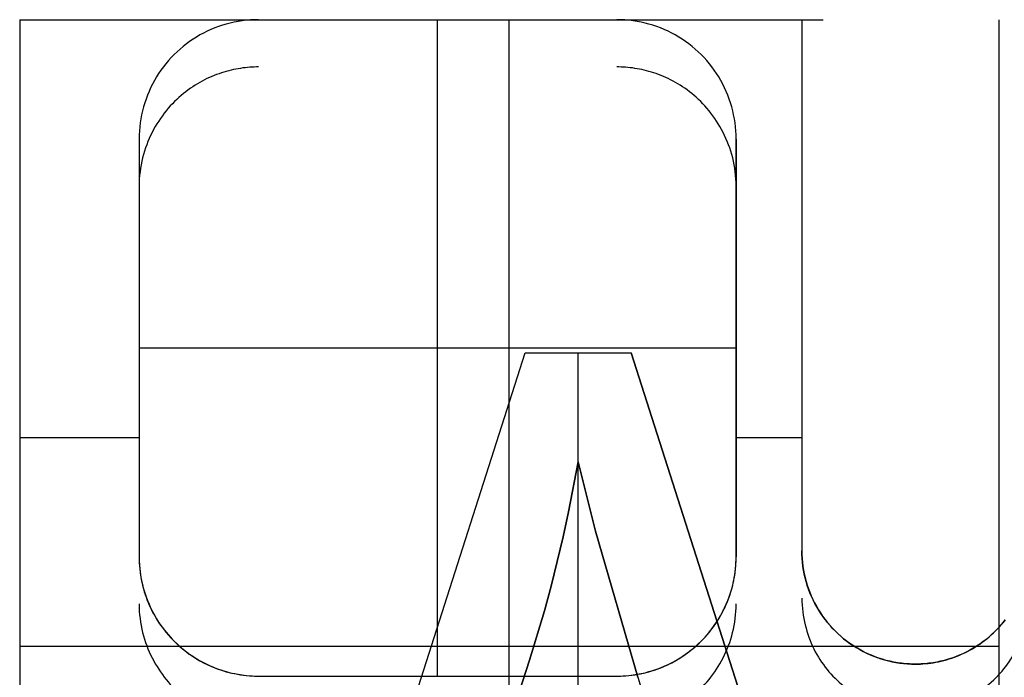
# Model space of a CAD drawing. Header units: millimetres. Extents: x -88 to 88, y -12 to 103.
# Tile 16 of 256: x -66.72 to -64.62, y 11.04 to 12.44. Entities that reach past the tile are written whole.
import ezdxf

# ---------------------------------------------------------------- set-up
doc = ezdxf.new("R2010")
doc.units = ezdxf.units.MM
doc.layers.add('Default', color=7, linetype='Continuous', true_color=0x000000)

msp = doc.modelspace()

# ---------------------------------------------------------------- linework, layer by layer
at = {"layer": 'Default', "color": 254, "true_color": 0xcad1ee, "extrusion": (1, 0, 0)}
for points in [[(12.4398, 3.1264), (12.4398, -2.4503)], [(9.7728, 3.1264), (12.4398, 3.1264)], [(12.4398, -2.4503), (10.6618, -2.5124)], [(12.4398, -3.4), (12.4398, -2.4503)], [(12.4398, 1.6405), (11.3222, 1.6405)], [(11.3222, 1.8818), (12.4398, 1.8818)], [(12.4398, 4.8028), (12.4398, 3.1264)], [(12.1858, -2.4592), (11.2968, -2.4902)], [(12.1858, -3.4), (12.1858, -2.4592)], [(11.2968, -2.4902), (12.1858, -2.4592)], [(11.8746, -2.47), (11.8746, 1.6405)], [(11.7413, -3.4), (11.7413, -2.4747)], [(11.7308, 8.2572), (11.7308, 8.308)], [(11.7308, 8.2572), (11.7308, 8.308)], [(11.7308, 8.2572), (11.7308, 8.308)], [(11.7413, -3.4), (11.7413, -2.4747)], [(11.4986, 8.308), (11.4986, 8.2572)], [(11.4529, 8.2572), (11.4529, 8.308)], [(11.4035, 8.2572), (11.4035, 8.308)], [(11.3922, 8.2572), (11.3922, 8.308)], [(11.3515, 8.2572), (11.3515, 8.308)], [(11.2958, 8.2572), (11.2958, 8.308)], [(11.2968, -3.4), (11.2968, -2.4902)], [(11.2868, 8.2572), (11.2868, 8.308)], [(11.2365, 8.2572), (11.2365, 8.308)], [(11.1813, 8.2572), (11.1813, 8.308)], [(11.1745, 8.2572), (11.1745, 8.308)], [(11.1089, 8.2572), (11.1089, 8.308)], [(11.0763, 8.308), (11.0763, 8.2572)], [(11.0682, 1.6278), (11.0682, -2.4982)], [(11.0428, -3.4), (11.0428, -2.4991)], [(11.0428, -3.4), (11.0428, -2.4991)], [(11.0401, 8.308), (11.0401, 8.2572)]]:
    msp.add_lwpolyline(points, dxfattribs=at)
at = {"layer": 'Default', "color": 254, "true_color": 0xcad1ee, "extrusion": (0, 1, 0)}
for points in [[(64.6324, 3.1264), (66.7152, 3.1264)], [(66.7152, -2.4503), (66.2072, -2.4503)], [(66.2072, -2.4503), (66.2072, -3.4)], [(65.4452, -2.4503), (65.0515, -2.4503)], [(65.4452, -3.4), (65.4452, -2.4503)], [(65.0515, -2.4503), (65.0515, 1.6405)], [(63.8577, 4.8028), (64.6324, 4.8028)], [(66.2072, -2.4991), (66.2072, -3.4)], [(65.4452, -3.4), (65.4452, -2.4991)]]:
    msp.add_lwpolyline(points, dxfattribs=at)
at = {"layer": 'Default', "color": 254, "true_color": 0xcad1ee}
for points in [[(-66.7152, 12.4398), (-66.7152, 9.7728)], [(-66.7152, 12.4398), (-65.0064, 12.4398)], [(-66.2072, 12.4398), (-66.2158, 12.4396), (-66.2245, 12.4392), (-66.2332, 12.4385), (-66.2418, 12.4374), (-66.2503, 12.4361), (-66.2589, 12.4345), (-66.2673, 12.4326), (-66.2757, 12.4304), (-66.284, 12.4279), (-66.2922, 12.4251), (-66.3004, 12.4221), (-66.3084, 12.4188), (-66.3163, 12.4152), (-66.324, 12.4113), (-66.3317, 12.4072), (-66.3392, 12.4028), (-66.3465, 12.3982), (-66.3537, 12.3933), (-66.3607, 12.3882), (-66.3675, 12.3828), (-66.3741, 12.3772), (-66.3805, 12.3714), (-66.3868, 12.3654), (-66.3928, 12.3592), (-66.3986, 12.3527), (-66.4042, 12.3461), (-66.4096, 12.3393), (-66.4147, 12.3323), (-66.4196, 12.3251), (-66.4242, 12.3178), (-66.4286, 12.3103), (-66.4327, 12.3026), (-66.4366, 12.2949), (-66.4401, 12.287), (-66.4435, 12.279), (-66.4465, 12.2708), (-66.4493, 12.2626), (-66.4518, 12.2543), (-66.454, 12.2459), (-66.4559, 12.2375), (-66.4575, 12.2289), (-66.4588, 12.2204), (-66.4598, 12.2118), (-66.4606, 12.2031), (-66.461, 12.1945), (-66.4612, 12.1858)], [(-66.2072, 12.4398), (-66.2158, 12.4396), (-66.2245, 12.4392), (-66.2332, 12.4385), (-66.2418, 12.4374), (-66.2503, 12.4361), (-66.2589, 12.4345), (-66.2673, 12.4326), (-66.2757, 12.4304), (-66.284, 12.4279), (-66.2922, 12.4251), (-66.3004, 12.4221), (-66.3084, 12.4188), (-66.3163, 12.4152), (-66.324, 12.4113), (-66.3317, 12.4072), (-66.3392, 12.4028), (-66.3465, 12.3982), (-66.3537, 12.3933), (-66.3607, 12.3882), (-66.3675, 12.3828), (-66.3741, 12.3772), (-66.3805, 12.3714), (-66.3868, 12.3654), (-66.3928, 12.3592), (-66.3986, 12.3527), (-66.4042, 12.3461), (-66.4096, 12.3393), (-66.4147, 12.3323), (-66.4196, 12.3251), (-66.4242, 12.3178), (-66.4286, 12.3103), (-66.4327, 12.3026), (-66.4366, 12.2949), (-66.4401, 12.287), (-66.4435, 12.279), (-66.4465, 12.2708), (-66.4493, 12.2626), (-66.4518, 12.2543), (-66.454, 12.2459), (-66.4559, 12.2375), (-66.4575, 12.2289), (-66.4588, 12.2204), (-66.4598, 12.2118), (-66.4606, 12.2031), (-66.461, 12.1945), (-66.4612, 12.1858)], [(-66.2072, 12.4398), (-65.4452, 12.4398)], [(-65.8262, 11.0428), (-65.8262, 12.4398)], [(-65.6738, 9.7728), (-65.6738, 12.4398)], [(-65.1912, 12.1858), (-65.1913, 12.1945), (-65.1918, 12.2031), (-65.1925, 12.2118), (-65.1935, 12.2204), (-65.1949, 12.2289), (-65.1965, 12.2375), (-65.1984, 12.2459), (-65.2006, 12.2543), (-65.2031, 12.2626), (-65.2058, 12.2708), (-65.2089, 12.279), (-65.2122, 12.287), (-65.2158, 12.2949), (-65.2197, 12.3026), (-65.2238, 12.3103), (-65.2282, 12.3178), (-65.2328, 12.3251), (-65.2377, 12.3323), (-65.2428, 12.3393), (-65.2481, 12.3461), (-65.2537, 12.3527), (-65.2595, 12.3592), (-65.2656, 12.3654), (-65.2718, 12.3714), (-65.2782, 12.3772), (-65.2849, 12.3828), (-65.2917, 12.3882), (-65.2987, 12.3933), (-65.3059, 12.3982), (-65.3132, 12.4028), (-65.3207, 12.4072), (-65.3283, 12.4113), (-65.3361, 12.4152), (-65.344, 12.4188), (-65.352, 12.4221), (-65.3601, 12.4251), (-65.3683, 12.4279), (-65.3766, 12.4304), (-65.385, 12.4326), (-65.3935, 12.4345), (-65.402, 12.4361), (-65.4106, 12.4374), (-65.4192, 12.4385), (-65.4278, 12.4392), (-65.4365, 12.4396), (-65.4452, 12.4398)], [(-65.1912, 12.1858), (-65.1913, 12.1945), (-65.1918, 12.2031), (-65.1925, 12.2118), (-65.1935, 12.2204), (-65.1949, 12.2289), (-65.1965, 12.2375), (-65.1984, 12.2459), (-65.2006, 12.2543), (-65.2031, 12.2626), (-65.2058, 12.2708), (-65.2089, 12.279), (-65.2122, 12.287), (-65.2158, 12.2949), (-65.2197, 12.3026), (-65.2238, 12.3103), (-65.2282, 12.3178), (-65.2328, 12.3251), (-65.2377, 12.3323), (-65.2428, 12.3393), (-65.2481, 12.3461), (-65.2537, 12.3527), (-65.2595, 12.3592), (-65.2656, 12.3654), (-65.2718, 12.3714), (-65.2782, 12.3772), (-65.2849, 12.3828), (-65.2917, 12.3882), (-65.2987, 12.3933), (-65.3059, 12.3982), (-65.3132, 12.4028), (-65.3207, 12.4072), (-65.3283, 12.4113), (-65.3361, 12.4152), (-65.344, 12.4188), (-65.352, 12.4221), (-65.3601, 12.4251), (-65.3683, 12.4279), (-65.3766, 12.4304), (-65.385, 12.4326), (-65.3935, 12.4345), (-65.402, 12.4361), (-65.4106, 12.4374), (-65.4192, 12.4385), (-65.4278, 12.4392), (-65.4365, 12.4396), (-65.4452, 12.4398)], [(-65.0515, 12.4398), (-65.0515, 11.3095)], [(-64.6324, 12.4398), (-64.6324, 9.7719)], [(-66.4612, 12.1858), (-66.4612, 11.2968)], [(-66.4612, 12.1858), (-66.4612, 11.2968)], [(-65.1912, 11.2968), (-65.1912, 12.1858)], [(-65.1912, 12.1858), (-65.1912, 11.2968)], [(-66.4612, 11.7413), (-65.1912, 11.7413)], [(-66.3526, 9.5004), (-65.6402, 11.7308)], [(-66.3526, 9.5004), (-65.6402, 11.7308)], [(-66.3526, 9.5004), (-65.6402, 11.7308)], [(-65.6402, 11.7308), (-65.4144, 11.7308)], [(-65.6402, 11.7308), (-65.4144, 11.7308)], [(-65.6402, 11.7308), (-65.4144, 11.7308)], [(-65.5271, 11.4986), (-65.5271, 11.7308)], [(-65.4144, 11.7308), (-64.7016, 9.5004)], [(-65.4144, 11.7308), (-64.7016, 9.5004)], [(-64.7016, 9.5004), (-65.4144, 11.7308)], [(-66.7152, 11.5508), (-66.4612, 11.5508)], [(-65.1912, 11.5508), (-65.0515, 11.5508)], [(-65.6307, 11.0763), (-65.5991, 11.1813), (-65.5848, 11.2339), (-65.559, 11.3394), (-65.5475, 11.3922), (-65.5271, 11.4986)], [(-65.6307, 11.0763), (-65.5991, 11.1813), (-65.5848, 11.2339), (-65.559, 11.3394), (-65.5475, 11.3922), (-65.5271, 11.4986)], [(-65.5271, 11.4986), (-65.5475, 11.3922), (-65.559, 11.3394), (-65.5848, 11.2339), (-65.5991, 11.1813), (-65.6307, 11.0763)], [(-65.5271, 11.4986), (-65.4904, 11.3515), (-65.4004, 11.0401)], [(-65.5271, 11.4986), (-65.4904, 11.3515), (-65.4004, 11.0401)], [(-65.4004, 11.0401), (-65.4904, 11.3515), (-65.5271, 11.4986)], [(-65.5273, 10.4273), (-65.5273, 11.4974)], [(-66.4612, 11.2968), (-66.461, 11.2903), (-66.4608, 11.2838), (-66.4604, 11.2774), (-66.4598, 11.271), (-66.4591, 11.2648), (-66.4583, 11.2585), (-66.4573, 11.2524), (-66.4562, 11.2462), (-66.4549, 11.2402), (-66.4535, 11.2342), (-66.452, 11.2283), (-66.4503, 11.2224), (-66.4484, 11.2166), (-66.4465, 11.2108), (-66.4444, 11.2051), (-66.4421, 11.1995), (-66.4397, 11.1939), (-66.4372, 11.1884), (-66.4345, 11.1829), (-66.4317, 11.1775), (-66.4287, 11.1721), (-66.4256, 11.1668), (-66.4224, 11.1616), (-66.419, 11.1564), (-66.4154, 11.1513), (-66.4116, 11.1461), (-66.4077, 11.141), (-66.4037, 11.136), (-66.3995, 11.131), (-66.3953, 11.1262), (-66.391, 11.1216), (-66.3868, 11.1172), (-66.3825, 11.1129), (-66.3781, 11.1088), (-66.3736, 11.1048), (-66.3689, 11.1008), (-66.3642, 11.097), (-66.3593, 11.0933), (-66.3544, 11.0897), (-66.3493, 11.0862), (-66.344, 11.0828), (-66.3385, 11.0795), (-66.3329, 11.0762), (-66.3272, 11.0731), (-66.3215, 11.0701), (-66.3157, 11.0672), (-66.31, 11.0646), (-66.3044, 11.0621), (-66.2988, 11.0598), (-66.2931, 11.0577), (-66.2874, 11.0557), (-66.2816, 11.0538), (-66.2758, 11.0521), (-66.2699, 11.0506), (-66.2639, 11.0491), (-66.2579, 11.0479), (-66.2518, 11.0467), (-66.2456, 11.0457), (-66.2394, 11.0449), (-66.233, 11.0442), (-66.2267, 11.0436), (-66.2202, 11.0432), (-66.2137, 11.0429), (-66.2072, 11.0428)], [(-66.4612, 11.2968), (-66.461, 11.2881), (-66.4606, 11.2795), (-66.4598, 11.2708), (-66.4588, 11.2622), (-66.4575, 11.2536), (-66.4559, 11.2451), (-66.454, 11.2366), (-66.4518, 11.2283), (-66.4493, 11.2199), (-66.4465, 11.2117), (-66.4435, 11.2036), (-66.4401, 11.1956), (-66.4366, 11.1877), (-66.4327, 11.1799), (-66.4286, 11.1723), (-66.4242, 11.1648), (-66.4196, 11.1575), (-66.4147, 11.1503), (-66.4096, 11.1433), (-66.4042, 11.1365), (-66.3986, 11.1299), (-66.3928, 11.1234), (-66.3868, 11.1172), (-66.3805, 11.1112), (-66.3741, 11.1053), (-66.3675, 11.0998), (-66.3607, 11.0944), (-66.3537, 11.0893), (-66.3465, 11.0844), (-66.3392, 11.0798), (-66.3317, 11.0754), (-66.324, 11.0713), (-66.3163, 11.0674), (-66.3084, 11.0638), (-66.3004, 11.0605), (-66.2922, 11.0575), (-66.284, 11.0547), (-66.2757, 11.0522), (-66.2673, 11.05), (-66.2589, 11.0481), (-66.2503, 11.0465), (-66.2418, 11.0452), (-66.2332, 11.0441), (-66.2245, 11.0434), (-66.2158, 11.0429), (-66.2072, 11.0428)], [(-65.4452, 11.0428), (-65.4387, 11.0429), (-65.4322, 11.0432), (-65.4258, 11.0436), (-65.4194, 11.0442), (-65.4131, 11.0449), (-65.4069, 11.0457), (-65.4007, 11.0467), (-65.3946, 11.0478), (-65.3886, 11.0491), (-65.3826, 11.0505), (-65.3767, 11.052), (-65.3708, 11.0537), (-65.365, 11.0555), (-65.3592, 11.0575), (-65.3535, 11.0596), (-65.3479, 11.0619), (-65.3423, 11.0643), (-65.3367, 11.0668), (-65.3313, 11.0695), (-65.3259, 11.0723), (-65.3205, 11.0753), (-65.3152, 11.0784), (-65.31, 11.0816), (-65.3048, 11.085), (-65.2997, 11.0886), (-65.2945, 11.0923), (-65.2894, 11.0963), (-65.2844, 11.1003), (-65.2794, 11.1045), (-65.2746, 11.1087), (-65.27, 11.1129), (-65.2656, 11.1172), (-65.2613, 11.1215), (-65.2572, 11.1259), (-65.2531, 11.1304), (-65.2492, 11.135), (-65.2454, 11.1398), (-65.2417, 11.1446), (-65.2381, 11.1496), (-65.2346, 11.1547), (-65.2312, 11.16), (-65.2278, 11.1654), (-65.2246, 11.171), (-65.2215, 11.1767), (-65.2185, 11.1825), (-65.2156, 11.1883), (-65.213, 11.194), (-65.2105, 11.1996), (-65.2082, 11.2052), (-65.2061, 11.2108), (-65.2041, 11.2165), (-65.2022, 11.2223), (-65.2005, 11.2282), (-65.199, 11.2341), (-65.1975, 11.2401), (-65.1962, 11.2461), (-65.1951, 11.2522), (-65.1941, 11.2584), (-65.1933, 11.2646), (-65.1926, 11.2709), (-65.192, 11.2773), (-65.1916, 11.2837), (-65.1913, 11.2902), (-65.1912, 11.2968)], [(-65.4452, 11.0428), (-65.4365, 11.0429), (-65.4278, 11.0434), (-65.4192, 11.0441), (-65.4106, 11.0452), (-65.402, 11.0465), (-65.3935, 11.0481), (-65.385, 11.05), (-65.3766, 11.0522), (-65.3683, 11.0547), (-65.3601, 11.0575), (-65.352, 11.0605), (-65.344, 11.0638), (-65.3361, 11.0674), (-65.3283, 11.0713), (-65.3207, 11.0754), (-65.3132, 11.0798), (-65.3059, 11.0844), (-65.2987, 11.0893), (-65.2917, 11.0944), (-65.2849, 11.0998), (-65.2782, 11.1053), (-65.2718, 11.1112), (-65.2656, 11.1172), (-65.2595, 11.1234), (-65.2537, 11.1299), (-65.2481, 11.1365), (-65.2428, 11.1433), (-65.2377, 11.1503), (-65.2328, 11.1575), (-65.2282, 11.1648), (-65.2238, 11.1723), (-65.2197, 11.1799), (-65.2158, 11.1877), (-65.2122, 11.1956), (-65.2089, 11.2036), (-65.2058, 11.2117), (-65.2031, 11.2199), (-65.2006, 11.2283), (-65.1984, 11.2366), (-65.1965, 11.2451), (-65.1949, 11.2536), (-65.1935, 11.2622), (-65.1925, 11.2708), (-65.1918, 11.2795), (-65.1913, 11.2881), (-65.1912, 11.2968)], [(-65.0515, 11.3095), (-65.0513, 11.3012), (-65.0509, 11.293), (-65.0502, 11.2848), (-65.0492, 11.2766), (-65.048, 11.2685), (-65.0464, 11.2604), (-65.0446, 11.2524), (-65.0425, 11.2444), (-65.0402, 11.2365), (-65.0375, 11.2287), (-65.0347, 11.221), (-65.0315, 11.2134), (-65.0281, 11.2059), (-65.0244, 11.1985), (-65.0205, 11.1912), (-65.0163, 11.1841), (-65.0119, 11.1771), (-65.0073, 11.1703), (-65.0024, 11.1637), (-64.9974, 11.1572), (-64.992, 11.1509), (-64.9865, 11.1448), (-64.9808, 11.1389), (-64.9749, 11.1331), (-64.9688, 11.1276), (-64.9625, 11.1223), (-64.956, 11.1172), (-64.9493, 11.1124), (-64.9425, 11.1077), (-64.9356, 11.1033), (-64.9284, 11.0992), (-64.9212, 11.0952), (-64.9138, 11.0916), (-64.9063, 11.0882), (-64.8987, 11.085), (-64.891, 11.0821), (-64.8832, 11.0795), (-64.8753, 11.0771), (-64.8673, 11.075), (-64.8593, 11.0732), (-64.8512, 11.0717), (-64.843, 11.0704), (-64.8349, 11.0695), (-64.8266, 11.0687), (-64.8184, 11.0683), (-64.8102, 11.0682)], [(-64.619, 11.1623), (-64.6241, 11.1558), (-64.6296, 11.1495), (-64.6352, 11.1433), (-64.641, 11.1374), (-64.6471, 11.1317), (-64.6533, 11.1261), (-64.6597, 11.1208), (-64.6663, 11.1158), (-64.6731, 11.1109), (-64.68, 11.1063), (-64.6871, 11.1019), (-64.6944, 11.0978), (-64.7017, 11.0939), (-64.7092, 11.0903), (-64.7169, 11.087), (-64.7246, 11.0839), (-64.7324, 11.081), (-64.7404, 11.0785), (-64.7484, 11.0762), (-64.7565, 11.0742), (-64.7646, 11.0725), (-64.7728, 11.0711), (-64.7811, 11.0699), (-64.7894, 11.0691), (-64.7977, 11.0685), (-64.806, 11.0682), (-64.8143, 11.0682), (-64.8227, 11.0685), (-64.831, 11.0691), (-64.8393, 11.0699), (-64.8475, 11.0711), (-64.8557, 11.0725), (-64.8639, 11.0742), (-64.872, 11.0762), (-64.88, 11.0785), (-64.8879, 11.081), (-64.8957, 11.0839), (-64.9035, 11.087), (-64.9111, 11.0903), (-64.9186, 11.0939), (-64.926, 11.0978), (-64.9332, 11.1019), (-64.9403, 11.1063), (-64.9473, 11.1109), (-64.954, 11.1158), (-64.9606, 11.1208), (-64.967, 11.1261), (-64.9733, 11.1317), (-64.9793, 11.1374), (-64.9852, 11.1433), (-64.9908, 11.1495), (-64.9962, 11.1558), (-65.0014, 11.1623), (-65.0064, 11.169), (-65.0111, 11.1759), (-65.0156, 11.1829), (-65.0198, 11.19), (-65.0238, 11.1973), (-65.0276, 11.2048), (-65.0311, 11.2124), (-65.0343, 11.22), (-65.0372, 11.2278), (-65.0399, 11.2357), (-65.0423, 11.2437), (-65.0445, 11.2517), (-65.0463, 11.2599), (-65.0479, 11.268), (-65.0492, 11.2763), (-65.0502, 11.2845), (-65.0509, 11.2928), (-65.0513, 11.3012), (-65.0515, 11.3095)], [(-64.8102, 11.0682), (-64.8048, 11.0682), (-64.7994, 11.0684), (-64.794, 11.0687), (-64.7885, 11.0692), (-64.783, 11.0697), (-64.7774, 11.0704), (-64.7719, 11.0712), (-64.7663, 11.0722), (-64.7607, 11.0733), (-64.755, 11.0746), (-64.7494, 11.076), (-64.7438, 11.0775), (-64.7382, 11.0792), (-64.7325, 11.081), (-64.7269, 11.083), (-64.7214, 11.0851), (-64.7158, 11.0874), (-64.7103, 11.0898), (-64.7048, 11.0924), (-64.6993, 11.0951), (-64.694, 11.098), (-64.6886, 11.101), (-64.6833, 11.1042), (-64.6781, 11.1075), (-64.673, 11.111), (-64.6679, 11.1146), (-64.663, 11.1183), (-64.6581, 11.1222), (-64.6533, 11.1261), (-64.6486, 11.1303), (-64.644, 11.1345), (-64.6396, 11.1389), (-64.6352, 11.1433), (-64.631, 11.1479), (-64.6268, 11.1526), (-64.6228, 11.1574), (-64.619, 11.1623)], [(-66.7152, 11.1063), (-64.6324, 11.1063)], [(-65.8407, 10.4273), (-65.6307, 11.0763)], [(-65.8407, 10.4273), (-65.6307, 11.0763)], [(-65.6307, 11.0763), (-65.8407, 10.4273)], [(-66.2072, 11.0428), (-65.4452, 11.0428)], [(-66.2072, 11.0428), (-65.4452, 11.0428)], [(-66.2072, 11.0428), (-65.4452, 11.0428)], [(-65.4004, 11.0401), (-65.2139, 10.4273)], [(-65.4004, 11.0401), (-65.2139, 10.4273)]]:
    msp.add_lwpolyline(points, dxfattribs=at)
at = {"layer": 'Default', "color": 254, "true_color": 0xcad1ee, "extrusion": (2.3259e-09, -0.034899, 0.999391)}
msp.add_lwpolyline([(-66.2072, 12.3467), (-66.2118, 12.3467), (-66.2164, 12.3465), (-66.2211, 12.3463), (-66.2259, 12.346), (-66.2307, 12.3456), (-66.2356, 12.3451), (-66.2405, 12.3445), (-66.2454, 12.3437), (-66.2504, 12.3429), (-66.2554, 12.342), (-66.2604, 12.341), (-66.2655, 12.3398), (-66.2706, 12.3386), (-66.2757, 12.3372), (-66.2808, 12.3357), (-66.2859, 12.3341), (-66.2911, 12.3324), (-66.2962, 12.3305), (-66.3014, 12.3285), (-66.3065, 12.3264), (-66.3117, 12.3242), (-66.3168, 12.3218), (-66.3219, 12.3193), (-66.327, 12.3166), (-66.3321, 12.3138), (-66.3372, 12.3109), (-66.3422, 12.3078), (-66.3472, 12.3046), (-66.3522, 12.3012), (-66.3572, 12.2976), (-66.3621, 12.294), (-66.3669, 12.2901), (-66.3718, 12.2861), (-66.3765, 12.2819), (-66.3812, 12.2776), (-66.3858, 12.2731), (-66.3904, 12.2684), (-66.3948, 12.2636), (-66.3992, 12.2586), (-66.4035, 12.2534), (-66.4076, 12.2482), (-66.4117, 12.2427), (-66.4157, 12.2372), (-66.4195, 12.2314), (-66.4232, 12.2256), (-66.4267, 12.2196), (-66.4302, 12.2135), (-66.4334, 12.2073), (-66.4366, 12.2009), (-66.4395, 12.1944), (-66.4424, 12.1878), (-66.445, 12.1811), (-66.4475, 12.1743), (-66.4497, 12.1673), (-66.4518, 12.1603), (-66.4537, 12.1531), (-66.4554, 12.1459), (-66.4569, 12.1385), (-66.4582, 12.1311), (-66.4592, 12.1235), (-66.4601, 12.1159), (-66.4607, 12.1082), (-66.4611, 12.1004), (-66.4612, 12.0925)], dxfattribs=at)
at = {"layer": 'Default', "color": 254, "true_color": 0xcad1ee, "extrusion": (-2.00996e-09, -0.034899, 0.999391)}
msp.add_lwpolyline([(-65.1912, 12.0925), (-65.1913, 12.1004), (-65.1917, 12.1082), (-65.1923, 12.1159), (-65.1931, 12.1235), (-65.1942, 12.1311), (-65.1954, 12.1385), (-65.1969, 12.1459), (-65.1986, 12.1531), (-65.2005, 12.1603), (-65.2026, 12.1673), (-65.2049, 12.1743), (-65.2074, 12.1811), (-65.21, 12.1878), (-65.2128, 12.1944), (-65.2158, 12.2009), (-65.2189, 12.2073), (-65.2222, 12.2135), (-65.2256, 12.2197), (-65.2292, 12.2256), (-65.2329, 12.2315), (-65.2367, 12.2372), (-65.2407, 12.2428), (-65.2447, 12.2482), (-65.2489, 12.2535), (-65.2532, 12.2586), (-65.2576, 12.2636), (-65.262, 12.2684), (-65.2666, 12.2731), (-65.2712, 12.2776), (-65.2759, 12.282), (-65.2806, 12.2861), (-65.2855, 12.2902), (-65.2903, 12.294), (-65.2952, 12.2977), (-65.3002, 12.3012), (-65.3052, 12.3046), (-65.3102, 12.3078), (-65.3152, 12.3109), (-65.3203, 12.3138), (-65.3254, 12.3166), (-65.3305, 12.3193), (-65.3356, 12.3218), (-65.3408, 12.3242), (-65.3459, 12.3264), (-65.351, 12.3285), (-65.3562, 12.3305), (-65.3613, 12.3324), (-65.3665, 12.3341), (-65.3716, 12.3357), (-65.3767, 12.3372), (-65.3818, 12.3386), (-65.3869, 12.3398), (-65.392, 12.341), (-65.397, 12.342), (-65.402, 12.3429), (-65.407, 12.3437), (-65.4119, 12.3445), (-65.4168, 12.3451), (-65.4217, 12.3456), (-65.4265, 12.346), (-65.4312, 12.3463), (-65.4359, 12.3465), (-65.4406, 12.3466), (-65.4452, 12.3467)], dxfattribs=at)
at = {"layer": 'Default', "color": 254, "true_color": 0xcad1ee, "extrusion": (2.4617e-10, 1, 6.90318e-11)}
msp.add_lwpolyline([(64.8102, 1.8818), (64.8184, 1.8817), (64.8266, 1.8812), (64.8349, 1.8805), (64.843, 1.8796), (64.8512, 1.8783), (64.8593, 1.8768), (64.8673, 1.8749), (64.8753, 1.8729), (64.8832, 1.8705), (64.891, 1.8679), (64.8987, 1.865), (64.9063, 1.8618), (64.9138, 1.8584), (64.9212, 1.8547), (64.9284, 1.8508), (64.9356, 1.8467), (64.9425, 1.8423), (64.9493, 1.8376), (64.956, 1.8328), (64.9625, 1.8277), (64.9688, 1.8224), (64.9749, 1.8169), (64.9808, 1.8111), (64.9865, 1.8052), (64.992, 1.7991), (64.9974, 1.7928), (65.0024, 1.7863), (65.0073, 1.7797), (65.0119, 1.7728), (65.0163, 1.7659), (65.0205, 1.7588), (65.0244, 1.7515), (65.0281, 1.7441), (65.0315, 1.7366), (65.0347, 1.729), (65.0375, 1.7213), (65.0402, 1.7135), (65.0425, 1.7056), (65.0446, 1.6976), (65.0464, 1.6896), (65.048, 1.6815), (65.0492, 1.6734), (65.0502, 1.6652), (65.0509, 1.657), (65.0513, 1.6487), (65.0515, 1.6405)], dxfattribs=at)
at = {"layer": 'Default', "color": 254, "true_color": 0xcad1ee, "extrusion": (1, 4.93729e-10, 1.72414e-11)}
msp.add_lwpolyline([(12.4398, -2.4503), (11.3095, -2.4898)], dxfattribs=at)
at = {"layer": 'Default', "color": 254, "true_color": 0xcad1ee, "extrusion": (-4.26455e-10, 1, 9.9068e-11)}
msp.add_lwpolyline([(64.5689, 1.6405), (64.569, 1.6487), (64.5694, 1.657), (64.5701, 1.6652), (64.5711, 1.6734), (64.5724, 1.6815), (64.5739, 1.6896), (64.5757, 1.6976), (64.5778, 1.7056), (64.5802, 1.7135), (64.5828, 1.7213), (64.5857, 1.729), (64.5889, 1.7366), (64.5923, 1.7441), (64.5959, 1.7515), (64.5998, 1.7588), (64.604, 1.7659), (64.6084, 1.7728), (64.613, 1.7797), (64.6179, 1.7863), (64.623, 1.7928), (64.6283, 1.7991), (64.6338, 1.8052), (64.6396, 1.8111), (64.6455, 1.8169), (64.6516, 1.8224), (64.6579, 1.8277), (64.6644, 1.8328), (64.671, 1.8376), (64.6778, 1.8423), (64.6848, 1.8467), (64.6919, 1.8508), (64.6992, 1.8547), (64.7065, 1.8584), (64.714, 1.8618), (64.7217, 1.865), (64.7294, 1.8679), (64.7372, 1.8705), (64.7451, 1.8729), (64.753, 1.8749), (64.7611, 1.8768), (64.7692, 1.8783), (64.7773, 1.8796), (64.7855, 1.8805), (64.7937, 1.8812), (64.8019, 1.8817), (64.8102, 1.8818)], dxfattribs=at)
at = {"layer": 'Default', "color": 254, "true_color": 0xcad1ee, "extrusion": (1, 3.06519e-11, -1.77732e-21)}
msp.add_lwpolyline([(12.4398, 4.8028), (1.3908, 4.8028)], dxfattribs=at)
at = {"layer": 'Default', "color": 254, "true_color": 0xcad1ee, "extrusion": (1, 1.27008e-10, -2.45411e-20)}
msp.add_lwpolyline([(12.4398, 3.1264), (9.7728, 3.1264)], dxfattribs=at)
at = {"layer": 'Default', "color": 254, "true_color": 0xcad1ee, "extrusion": (1, -3.67948e-19, -5.39995e-10)}
msp.add_lwpolyline([(12.1858, -2.4592), (12.1858, -3.4)], dxfattribs=at)
at = {"layer": 'Default', "color": 254, "true_color": 0xcad1ee, "extrusion": (2.69642e-19, 1, -2.72399e-10)}
msp.add_lwpolyline([(65.1912, -2.4592), (65.1912, -3.4)], dxfattribs=at)
at = {"layer": 'Default', "color": 254, "true_color": 0xcad1ee, "extrusion": (-3.24957e-14, 1, 3.04928e-15)}
msp.add_lwpolyline([(65.0515, 1.6405), (65.0513, 1.6487), (65.0509, 1.657), (65.0502, 1.6652), (65.0492, 1.6734), (65.048, 1.6815), (65.0464, 1.6896), (65.0446, 1.6976), (65.0425, 1.7056), (65.0402, 1.7135), (65.0375, 1.7213), (65.0347, 1.729), (65.0315, 1.7366), (65.0281, 1.7441), (65.0244, 1.7515), (65.0205, 1.7588), (65.0163, 1.7659), (65.0119, 1.7728), (65.0073, 1.7797), (65.0024, 1.7863), (64.9974, 1.7928), (64.992, 1.7991), (64.9865, 1.8052), (64.9808, 1.8111), (64.9749, 1.8169), (64.9688, 1.8224), (64.9625, 1.8277), (64.956, 1.8328), (64.9493, 1.8376), (64.9425, 1.8423), (64.9356, 1.8467), (64.9284, 1.8508), (64.9212, 1.8547), (64.9138, 1.8584), (64.9063, 1.8618), (64.8987, 1.865), (64.891, 1.8679), (64.8832, 1.8705), (64.8753, 1.8729), (64.8673, 1.8749), (64.8593, 1.8768), (64.8512, 1.8783), (64.843, 1.8796), (64.8349, 1.8805), (64.8266, 1.8812), (64.8184, 1.8817), (64.8102, 1.8818)], dxfattribs=at)
at = {"layer": 'Default', "color": 254, "true_color": 0xcad1ee, "extrusion": (-3.24957e-14, 1, -3.04928e-15)}
msp.add_lwpolyline([(64.8102, 1.8818), (64.8019, 1.8817), (64.7937, 1.8812), (64.7855, 1.8805), (64.7773, 1.8796), (64.7692, 1.8783), (64.7611, 1.8768), (64.753, 1.8749), (64.7451, 1.8729), (64.7372, 1.8705), (64.7294, 1.8679), (64.7217, 1.865), (64.714, 1.8618), (64.7065, 1.8584), (64.6992, 1.8547), (64.6919, 1.8508), (64.6848, 1.8467), (64.6778, 1.8423), (64.671, 1.8376), (64.6644, 1.8328), (64.6579, 1.8277), (64.6516, 1.8224), (64.6455, 1.8169), (64.6396, 1.8111), (64.6338, 1.8052), (64.6283, 1.7991), (64.623, 1.7928), (64.6179, 1.7863), (64.613, 1.7797), (64.6084, 1.7728), (64.604, 1.7659), (64.5998, 1.7588), (64.5959, 1.7515), (64.5923, 1.7441), (64.5889, 1.7366), (64.5857, 1.729), (64.5828, 1.7213), (64.5802, 1.7135), (64.5778, 1.7056), (64.5757, 1.6976), (64.5739, 1.6896), (64.5724, 1.6815), (64.5711, 1.6734), (64.5701, 1.6652), (64.5694, 1.657), (64.569, 1.6487), (64.5689, 1.6405)], dxfattribs=at)
at = {"layer": 'Default', "color": 254, "true_color": 0xcad1ee, "extrusion": (-1.02013e-14, 1, 4.57184e-11)}
msp.add_lwpolyline([(65.0515, 1.6405), (65.0513, 1.6487), (65.0509, 1.657), (65.0502, 1.6652), (65.0492, 1.6734), (65.048, 1.6815), (65.0464, 1.6896), (65.0446, 1.6976), (65.0425, 1.7056), (65.0402, 1.7135), (65.0375, 1.7213), (65.0347, 1.729), (65.0315, 1.7366), (65.0281, 1.7441), (65.0244, 1.7515), (65.0205, 1.7588), (65.0163, 1.7659), (65.0119, 1.7728), (65.0073, 1.7797), (65.0024, 1.7863), (64.9974, 1.7928), (64.992, 1.7991), (64.9865, 1.8052), (64.9808, 1.8111), (64.9749, 1.8169), (64.9688, 1.8224), (64.9625, 1.8277), (64.956, 1.8328), (64.9493, 1.8376), (64.9425, 1.8423), (64.9356, 1.8467), (64.9284, 1.8508), (64.9212, 1.8547), (64.9138, 1.8584), (64.9063, 1.8618), (64.8987, 1.865), (64.891, 1.8679), (64.8832, 1.8705), (64.8753, 1.8729), (64.8673, 1.8749), (64.8593, 1.8768), (64.8512, 1.8783), (64.843, 1.8796), (64.8349, 1.8805), (64.8266, 1.8812), (64.8184, 1.8817), (64.8102, 1.8818)], dxfattribs=at)
at = {"layer": 'Default', "color": 254, "true_color": 0xcad1ee, "extrusion": (1, 2.70142e-12, -2.70142e-12)}
msp.add_lwpolyline([(11.3222, 1.6405), (11.3219, 1.6405), (11.3216, 1.6405), (11.3213, 1.6405), (11.321, 1.6404), (11.3208, 1.6404), (11.3205, 1.6404), (11.3202, 1.6403), (11.3199, 1.6403), (11.3196, 1.6402), (11.3193, 1.6402), (11.319, 1.6401), (11.3187, 1.64), (11.3184, 1.6399), (11.3181, 1.6398), (11.3178, 1.6397), (11.3175, 1.6396), (11.3172, 1.6395), (11.3169, 1.6394), (11.3166, 1.6392), (11.3164, 1.6391), (11.3161, 1.6389), (11.3158, 1.6388), (11.3155, 1.6386), (11.3152, 1.6384), (11.315, 1.6382), (11.3147, 1.6381), (11.3144, 1.6379), (11.3142, 1.6377), (11.3139, 1.6374), (11.3137, 1.6372), (11.3134, 1.637), (11.3132, 1.6368), (11.313, 1.6365), (11.3128, 1.6363), (11.3125, 1.6361), (11.3123, 1.6358), (11.3121, 1.6355), (11.3119, 1.6353), (11.3117, 1.635), (11.3116, 1.6347), (11.3114, 1.6345), (11.3112, 1.6342), (11.3111, 1.6339), (11.3109, 1.6336), (11.3108, 1.6333), (11.3106, 1.6331), (11.3105, 1.6328), (11.3104, 1.6325), (11.3103, 1.6322), (11.3102, 1.6319), (11.3101, 1.6316), (11.31, 1.6313), (11.3099, 1.631), (11.3098, 1.6307), (11.3098, 1.6304), (11.3097, 1.6301), (11.3096, 1.6298), (11.3096, 1.6295), (11.3096, 1.6292), (11.3095, 1.6289), (11.3095, 1.6287), (11.3095, 1.6284), (11.3095, 1.6281), (11.3095, 1.6278)], dxfattribs=at)
at = {"layer": 'Default', "color": 254, "true_color": 0xcad1ee, "extrusion": (-5.18063e-10, 0.707107, 0.707107)}
msp.add_lwpolyline([(64.8102, -6.601), (64.8155, -6.601), (64.8209, -6.6012), (64.8264, -6.6015), (64.8319, -6.6019), (64.8374, -6.6025), (64.8429, -6.6032), (64.8485, -6.604), (64.8541, -6.605), (64.8597, -6.6061), (64.8653, -6.6074), (64.8709, -6.6087), (64.8766, -6.6103), (64.8822, -6.612), (64.8878, -6.6138), (64.8934, -6.6158), (64.899, -6.6179), (64.9046, -6.6202), (64.9101, -6.6226), (64.9156, -6.6252), (64.921, -6.6279), (64.9264, -6.6308), (64.9317, -6.6338), (64.937, -6.637), (64.9422, -6.6403), (64.9474, -6.6438), (64.9524, -6.6473), (64.9574, -6.6511), (64.9623, -6.6549), (64.9671, -6.6589), (64.9717, -6.663), (64.9763, -6.6673), (64.9808, -6.6716), (64.9852, -6.6761), (64.9894, -6.6807), (64.9935, -6.6854), (64.9975, -6.6902), (65.0014, -6.6951), (65.0051, -6.7), (65.0087, -6.7051), (65.0121, -6.7102), (65.0155, -6.7154), (65.0186, -6.7207), (65.0216, -6.726), (65.0245, -6.7314), (65.0272, -6.7369), (65.0298, -6.7424), (65.0323, -6.7479), (65.0345, -6.7534), (65.0367, -6.759), (65.0386, -6.7646), (65.0405, -6.7702), (65.0422, -6.7759), (65.0437, -6.7815), (65.0451, -6.7871), (65.0463, -6.7927), (65.0474, -6.7984), (65.0484, -6.804), (65.0492, -6.8095), (65.0499, -6.8151), (65.0505, -6.8206), (65.0509, -6.8261), (65.0512, -6.8315), (65.0514, -6.8369), (65.0515, -6.8423)], dxfattribs=at)
at = {"layer": 'Default', "color": 254, "true_color": 0xcad1ee, "extrusion": (1, -4.291e-13, 5.06617e-13)}
msp.add_lwpolyline([(11.3222, 1.8111), (11.3181, 1.8111), (11.314, 1.8109), (11.3099, 1.8107), (11.3057, 1.8104), (11.3015, 1.81), (11.2973, 1.8094), (11.2931, 1.8088), (11.2888, 1.8081), (11.2846, 1.8072), (11.2803, 1.8063), (11.276, 1.8052), (11.2717, 1.804), (11.2675, 1.8028), (11.2632, 1.8014), (11.2589, 1.7999), (11.2547, 1.7983), (11.2505, 1.7965), (11.2463, 1.7947), (11.2421, 1.7927), (11.238, 1.7906), (11.2339, 1.7885), (11.2298, 1.7862), (11.2258, 1.7838), (11.2219, 1.7812), (11.218, 1.7786), (11.2141, 1.7759), (11.2103, 1.7731), (11.2066, 1.7701), (11.203, 1.7671), (11.1994, 1.764), (11.196, 1.7607), (11.1926, 1.7574), (11.1892, 1.754), (11.186, 1.7505), (11.1829, 1.747), (11.1799, 1.7433), (11.1769, 1.7396), (11.1741, 1.7359), (11.1714, 1.732), (11.1687, 1.7281), (11.1662, 1.7242), (11.1638, 1.7202), (11.1615, 1.7161), (11.1593, 1.712), (11.1573, 1.7079), (11.1553, 1.7037), (11.1535, 1.6995), (11.1517, 1.6953), (11.1501, 1.691), (11.1486, 1.6868), (11.1472, 1.6825), (11.1459, 1.6782), (11.1448, 1.674), (11.1437, 1.6697), (11.1428, 1.6654), (11.1419, 1.6612), (11.1412, 1.6569), (11.1406, 1.6527), (11.14, 1.6485), (11.1396, 1.6443), (11.1393, 1.6401), (11.139, 1.636), (11.1389, 1.6319), (11.1389, 1.6278)], dxfattribs=at)
at = {"layer": 'Default', "color": 254, "true_color": 0xcad1ee, "extrusion": (5.15459e-14, 1, -5.38134e-11)}
msp.add_lwpolyline([(64.8102, 1.8818), (64.8019, 1.8817), (64.7937, 1.8812), (64.7855, 1.8805), (64.7773, 1.8796), (64.7692, 1.8783), (64.7611, 1.8768), (64.753, 1.8749), (64.7451, 1.8729), (64.7372, 1.8705), (64.7294, 1.8679), (64.7217, 1.865), (64.714, 1.8618), (64.7065, 1.8584), (64.6992, 1.8547), (64.6919, 1.8508), (64.6848, 1.8467), (64.6778, 1.8423), (64.671, 1.8376), (64.6644, 1.8328), (64.6579, 1.8277), (64.6516, 1.8224), (64.6455, 1.8169), (64.6396, 1.8111), (64.6338, 1.8052), (64.6283, 1.7991), (64.623, 1.7928), (64.6179, 1.7863), (64.613, 1.7797), (64.6084, 1.7728), (64.604, 1.7659), (64.5998, 1.7588), (64.5959, 1.7515), (64.5923, 1.7441), (64.5889, 1.7366), (64.5857, 1.729), (64.5828, 1.7213), (64.5802, 1.7135), (64.5778, 1.7056), (64.5757, 1.6976), (64.5739, 1.6896), (64.5724, 1.6815), (64.5711, 1.6734), (64.5701, 1.6652), (64.5694, 1.657), (64.569, 1.6487), (64.5689, 1.6405)], dxfattribs=at)
at = {"layer": 'Default', "color": 254, "true_color": 0xcad1ee, "extrusion": (1, -3.27297e-11, -3.27297e-11)}
msp.add_lwpolyline([(11.3222, 1.8818), (11.3165, 1.8817), (11.3109, 1.8815), (11.3051, 1.8812), (11.2994, 1.8808), (11.2936, 1.8802), (11.2877, 1.8795), (11.2819, 1.8786), (11.276, 1.8776), (11.2701, 1.8764), (11.2641, 1.8751), (11.2582, 1.8736), (11.2523, 1.872), (11.2464, 1.8702), (11.2405, 1.8683), (11.2346, 1.8662), (11.2287, 1.864), (11.2228, 1.8616), (11.217, 1.859), (11.2113, 1.8563), (11.2055, 1.8534), (11.1999, 1.8504), (11.1942, 1.8472), (11.1887, 1.8439), (11.1832, 1.8404), (11.1778, 1.8368), (11.1725, 1.833), (11.1672, 1.8291), (11.1621, 1.825), (11.1571, 1.8208), (11.1521, 1.8165), (11.1473, 1.812), (11.1426, 1.8074), (11.138, 1.8027), (11.1335, 1.7979), (11.1292, 1.7929), (11.125, 1.7879), (11.1209, 1.7828), (11.117, 1.7775), (11.1132, 1.7722), (11.1096, 1.7668), (11.1061, 1.7613), (11.1028, 1.7558), (11.0996, 1.7501), (11.0966, 1.7445), (11.0937, 1.7387), (11.091, 1.733), (11.0884, 1.7271), (11.086, 1.7213), (11.0838, 1.7154), (11.0817, 1.7095), (11.0798, 1.7036), (11.078, 1.6977), (11.0764, 1.6918), (11.0749, 1.6858), (11.0736, 1.6799), (11.0724, 1.674), (11.0714, 1.6681), (11.0705, 1.6623), (11.0698, 1.6564), (11.0692, 1.6506), (11.0688, 1.6449), (11.0684, 1.6391), (11.0682, 1.6334), (11.0682, 1.6278)], dxfattribs=at)
at = {"layer": 'Default', "color": 254, "true_color": 0xcad1ee, "extrusion": (5.18039e-10, 0.707107, 0.707107)}
msp.add_lwpolyline([(64.8102, -6.601), (64.8048, -6.601), (64.7994, -6.6012), (64.794, -6.6015), (64.7885, -6.6019), (64.783, -6.6025), (64.7774, -6.6032), (64.7719, -6.604), (64.7663, -6.605), (64.7607, -6.6061), (64.755, -6.6074), (64.7494, -6.6087), (64.7438, -6.6103), (64.7382, -6.612), (64.7325, -6.6138), (64.7269, -6.6158), (64.7214, -6.6179), (64.7158, -6.6202), (64.7103, -6.6226), (64.7048, -6.6252), (64.6993, -6.6279), (64.694, -6.6308), (64.6886, -6.6338), (64.6833, -6.637), (64.6781, -6.6403), (64.673, -6.6438), (64.6679, -6.6473), (64.663, -6.6511), (64.6581, -6.6549), (64.6533, -6.6589), (64.6486, -6.663), (64.644, -6.6673), (64.6396, -6.6716), (64.6352, -6.6761), (64.631, -6.6807), (64.6268, -6.6854), (64.6228, -6.6902), (64.619, -6.6951), (64.6153, -6.7), (64.6117, -6.7051), (64.6082, -6.7102), (64.6049, -6.7154), (64.6017, -6.7207), (64.5987, -6.726), (64.5958, -6.7314), (64.5931, -6.7369), (64.5905, -6.7424), (64.5881, -6.7479), (64.5858, -6.7534), (64.5837, -6.759), (64.5817, -6.7646), (64.5799, -6.7702), (64.5782, -6.7759), (64.5767, -6.7815), (64.5753, -6.7871), (64.574, -6.7927), (64.5729, -6.7984), (64.5719, -6.804), (64.5711, -6.8095), (64.5704, -6.8151), (64.5699, -6.8206), (64.5694, -6.8261), (64.5691, -6.8315), (64.5689, -6.8369), (64.5689, -6.8423)], dxfattribs=at)
at = {"layer": 'Default', "color": 254, "true_color": 0xcad1ee, "extrusion": (1, 1.3233e-13, -5.4813e-14)}
msp.add_lwpolyline([(11.1389, 1.6278), (11.1389, 1.6319), (11.139, 1.636), (11.1393, 1.6401), (11.1396, 1.6443), (11.14, 1.6485), (11.1406, 1.6527), (11.1412, 1.6569), (11.1419, 1.6612), (11.1428, 1.6654), (11.1437, 1.6697), (11.1448, 1.674), (11.1459, 1.6782), (11.1472, 1.6825), (11.1486, 1.6868), (11.1501, 1.691), (11.1517, 1.6953), (11.1535, 1.6995), (11.1553, 1.7037), (11.1573, 1.7079), (11.1593, 1.712), (11.1615, 1.7161), (11.1638, 1.7202), (11.1662, 1.7242), (11.1687, 1.7281), (11.1714, 1.732), (11.1741, 1.7359), (11.1769, 1.7396), (11.1799, 1.7433), (11.1829, 1.747), (11.186, 1.7505), (11.1892, 1.754), (11.1926, 1.7574), (11.196, 1.7607), (11.1994, 1.764), (11.203, 1.7671), (11.2066, 1.7701), (11.2103, 1.7731), (11.2141, 1.7759), (11.218, 1.7786), (11.2219, 1.7812), (11.2258, 1.7838), (11.2298, 1.7862), (11.2339, 1.7885), (11.238, 1.7906), (11.2421, 1.7927), (11.2463, 1.7947), (11.2505, 1.7965), (11.2547, 1.7983), (11.2589, 1.7999), (11.2632, 1.8014), (11.2675, 1.8028), (11.2717, 1.804), (11.276, 1.8052), (11.2803, 1.8063), (11.2846, 1.8072), (11.2888, 1.8081), (11.2931, 1.8088), (11.2973, 1.8094), (11.3015, 1.81), (11.3057, 1.8104), (11.3099, 1.8107), (11.314, 1.8109), (11.3181, 1.8111), (11.3222, 1.8111)], dxfattribs=at)
at = {"layer": 'Default', "color": 254, "true_color": 0xcad1ee, "extrusion": (-4.27484e-11, -0.0349, 0.999391)}
msp.add_lwpolyline([(-66.4612, 11.203), (-66.4611, 11.1951), (-66.4607, 11.1873), (-66.4601, 11.1796), (-66.4592, 11.172), (-66.4582, 11.1645), (-66.4569, 11.157), (-66.4554, 11.1497), (-66.4537, 11.1424), (-66.4518, 11.1352), (-66.4497, 11.1282), (-66.4474, 11.1212), (-66.445, 11.1144), (-66.4423, 11.1077), (-66.4395, 11.1011), (-66.4366, 11.0946), (-66.4334, 11.0882), (-66.4301, 11.082), (-66.4267, 11.0759), (-66.4231, 11.0699), (-66.4194, 11.064), (-66.4156, 11.0583), (-66.4117, 11.0528), (-66.4076, 11.0473), (-66.4034, 11.042), (-66.3992, 11.0369), (-66.3948, 11.0319), (-66.3903, 11.0271), (-66.3858, 11.0224), (-66.3812, 11.0179), (-66.3765, 11.0136), (-66.3717, 11.0094), (-66.3669, 11.0054), (-66.362, 11.0015), (-66.3571, 10.9979), (-66.3522, 10.9943), (-66.3472, 10.9909), (-66.3422, 10.9877), (-66.3371, 10.9846), (-66.332, 10.9817), (-66.327, 10.9789), (-66.3219, 10.9762), (-66.3167, 10.9737), (-66.3116, 10.9714), (-66.3065, 10.9691), (-66.3013, 10.967), (-66.2962, 10.965), (-66.291, 10.9632), (-66.2859, 10.9614), (-66.2808, 10.9598), (-66.2756, 10.9583), (-66.2705, 10.957), (-66.2655, 10.9557), (-66.2604, 10.9546), (-66.2554, 10.9535), (-66.2504, 10.9526), (-66.2454, 10.9518), (-66.2404, 10.9511), (-66.2355, 10.9505), (-66.2307, 10.95), (-66.2259, 10.9496), (-66.2211, 10.9492), (-66.2164, 10.949), (-66.2118, 10.9489), (-66.2072, 10.9488)], dxfattribs=at)
at = {"layer": 'Default', "color": 254, "true_color": 0xcad1ee, "extrusion": (1, -4.54957e-19, -5.58391e-10)}
msp.add_lwpolyline([(11.2968, -3.4), (11.2968, -2.4902)], dxfattribs=at)
at = {"layer": 'Default', "color": 254, "true_color": 0xcad1ee, "extrusion": (-1.53757e-10, -0.0349, 0.999391)}
msp.add_lwpolyline([(-65.4452, 10.9488), (-65.4406, 10.9489), (-65.4359, 10.949), (-65.4312, 10.9492), (-65.4265, 10.9496), (-65.4216, 10.95), (-65.4168, 10.9505), (-65.4119, 10.9511), (-65.4069, 10.9518), (-65.402, 10.9526), (-65.397, 10.9535), (-65.3919, 10.9546), (-65.3869, 10.9557), (-65.3818, 10.957), (-65.3767, 10.9583), (-65.3715, 10.9598), (-65.3664, 10.9614), (-65.3613, 10.9632), (-65.3561, 10.965), (-65.351, 10.967), (-65.3458, 10.9691), (-65.3407, 10.9714), (-65.3356, 10.9738), (-65.3304, 10.9763), (-65.3253, 10.9789), (-65.3202, 10.9817), (-65.3152, 10.9847), (-65.3101, 10.9877), (-65.3051, 10.991), (-65.3001, 10.9944), (-65.2952, 10.9979), (-65.2903, 11.0016), (-65.2854, 11.0054), (-65.2806, 11.0094), (-65.2758, 11.0136), (-65.2711, 11.018), (-65.2665, 11.0225), (-65.262, 11.0271), (-65.2575, 11.032), (-65.2531, 11.037), (-65.2489, 11.0421), (-65.2447, 11.0474), (-65.2406, 11.0528), (-65.2367, 11.0584), (-65.2329, 11.0641), (-65.2292, 11.0699), (-65.2256, 11.0759), (-65.2222, 11.082), (-65.2189, 11.0883), (-65.2158, 11.0946), (-65.2128, 11.1011), (-65.21, 11.1077), (-65.2074, 11.1145), (-65.2049, 11.1213), (-65.2026, 11.1282), (-65.2005, 11.1353), (-65.1986, 11.1424), (-65.1969, 11.1497), (-65.1954, 11.157), (-65.1942, 11.1645), (-65.1931, 11.172), (-65.1923, 11.1796), (-65.1917, 11.1873), (-65.1913, 11.1951), (-65.1912, 11.203)], dxfattribs=at)
at = {"layer": 'Default', "color": 254, "true_color": 0xcad1ee, "extrusion": (8.45527e-19, 1, -8.25964e-10)}
msp.add_lwpolyline([(65.1912, -2.4902), (65.1912, -3.4)], dxfattribs=at)
at = {"layer": 'Default', "color": 254, "true_color": 0xcad1ee, "extrusion": (-1.73173e-09, -0.034899, 0.999391)}
msp.add_lwpolyline([(-65.0515, 11.2157), (-65.0513, 11.2082), (-65.0509, 11.2008), (-65.0503, 11.1935), (-65.0495, 11.1863), (-65.0485, 11.1791), (-65.0473, 11.1721), (-65.0459, 11.1652), (-65.0444, 11.1583), (-65.0426, 11.1516), (-65.0407, 11.1449), (-65.0386, 11.1384), (-65.0364, 11.132), (-65.034, 11.1256), (-65.0314, 11.1194), (-65.0287, 11.1133), (-65.0258, 11.1073), (-65.0228, 11.1014), (-65.0196, 11.0957), (-65.0163, 11.09), (-65.0129, 11.0845), (-65.0093, 11.0791), (-65.0056, 11.0738), (-65.0017, 11.0687), (-64.9978, 11.0637), (-64.9937, 11.0588), (-64.9896, 11.054), (-64.9853, 11.0494), (-64.9809, 11.0449), (-64.9764, 11.0406), (-64.9718, 11.0364), (-64.9672, 11.0323), (-64.9624, 11.0284), (-64.9577, 11.0247), (-64.9533, 11.0213), (-64.949, 11.0182), (-64.9448, 11.0153), (-64.9406, 11.0126), (-64.9365, 11.01), (-64.9322, 11.0074), (-64.9278, 11.0049), (-64.9233, 11.0024), (-64.9188, 11.0001), (-64.9143, 10.9978), (-64.9097, 10.9957), (-64.905, 10.9936), (-64.9004, 10.9917), (-64.8957, 10.9898), (-64.8909, 10.9881), (-64.8862, 10.9864), (-64.8813, 10.9849), (-64.8765, 10.9835), (-64.8716, 10.9821), (-64.8667, 10.9809), (-64.8617, 10.9798), (-64.8567, 10.9788), (-64.8517, 10.9779), (-64.8466, 10.977), (-64.8415, 10.9763), (-64.8364, 10.9757), (-64.8312, 10.9752), (-64.826, 10.9748), (-64.8208, 10.9745), (-64.8155, 10.9743), (-64.8102, 10.9743)], dxfattribs=at)
at = {"layer": 'Default', "color": 254, "true_color": 0xcad1ee, "extrusion": (1, 5.0442e-21, -6.16741e-11)}
msp.add_lwpolyline([(11.3095, 1.6278), (11.3095, -2.4898)], dxfattribs=at)
at = {"layer": 'Default', "color": 254, "true_color": 0xcad1ee, "extrusion": (2.54432e-11, -0.0349, 0.999391)}
msp.add_lwpolyline([(-64.8102, 10.9743), (-64.8052, 10.9743), (-64.8002, 10.9745), (-64.7953, 10.9748), (-64.7904, 10.9751), (-64.7856, 10.9755), (-64.7808, 10.9761), (-64.776, 10.9767), (-64.7713, 10.9774), (-64.7667, 10.9782), (-64.762, 10.9791), (-64.7575, 10.98), (-64.7529, 10.9811), (-64.7484, 10.9822), (-64.744, 10.9835), (-64.7396, 10.9848), (-64.7352, 10.9862), (-64.7304, 10.9879), (-64.7249, 10.9899), (-64.7192, 10.9922), (-64.7137, 10.9945), (-64.7085, 10.9968), (-64.7035, 10.9992), (-64.6985, 11.0017), (-64.6936, 11.0042), (-64.6888, 11.0069), (-64.6842, 11.0097), (-64.6796, 11.0126), (-64.675, 11.0156), (-64.6706, 11.0186), (-64.6663, 11.0218), (-64.6621, 11.0251), (-64.6579, 11.0284), (-64.6534, 11.0322), (-64.6484, 11.0367), (-64.6433, 11.0414), (-64.6385, 11.0461), (-64.634, 11.0508), (-64.6297, 11.0555), (-64.6255, 11.0602), (-64.6215, 11.0651), (-64.6177, 11.07), (-64.614, 11.075), (-64.6104, 11.08), (-64.607, 11.0852), (-64.6038, 11.0904), (-64.6007, 11.0957), (-64.5978, 11.101), (-64.595, 11.1065), (-64.5922, 11.1124), (-64.5893, 11.119), (-64.5864, 11.1258), (-64.5838, 11.1326), (-64.5815, 11.1393), (-64.5794, 11.146), (-64.5775, 11.1528), (-64.5757, 11.1596), (-64.5742, 11.1664), (-64.5729, 11.1733), (-64.5717, 11.1803), (-64.5708, 11.1873), (-64.57, 11.1943), (-64.5694, 11.2014), (-64.5691, 11.2085), (-64.5689, 11.2157)], dxfattribs=at)

doc.saveas('drawing.dxf')
